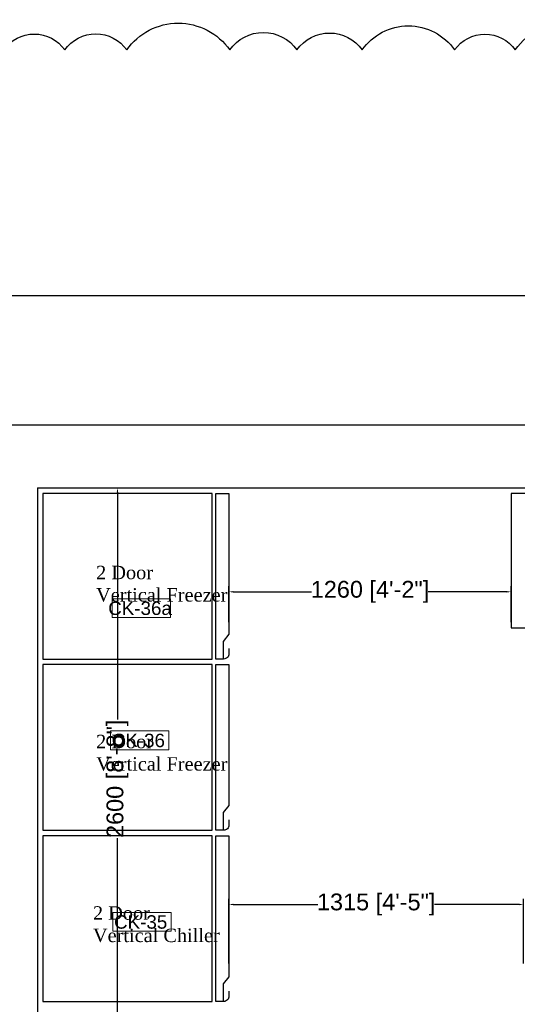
# Model space of a CAD drawing. Header units: millimetres. Extents: x 2985995 to 3127507, y -509231 to -458405.
# Tile 60 of 100: x 3052241 to 3054463, y -466016 to -461617. Entities that reach past the tile are written whole.
import ezdxf

# ---------------------------------------------------------------- set-up
doc = ezdxf.new("R2010")
doc.units = ezdxf.units.MM
doc.header["$LTSCALE"] = 1000
doc.header["$MEASUREMENT"] = 0
doc.header["$PDMODE"] = 3
doc.header["$PDSIZE"] = -1
doc.layers.get('0').update_dxf_attribs({"linetype": 'CONTINUOUS'})
doc.layers.get('Defpoints').update_dxf_attribs({"linetype": 'CONTINUOUS'})
for name, color, linetype in [('A-Wall Full', 201, 'CONTINUOUS'), ('ELECTRICAL', 7, 'CONTINUOUS'), ('Equipment', 5, 'CONTINUOUS'), ('Equipment Name', 7, 'CONTINUOUS')]:
    doc.layers.add(name, color=color, linetype=linetype)
doc.layers.add('Equip No.', color=1, linetype='CONTINUOUS', lineweight=15)
doc.styles.add('Arial', font='arial.ttf')
doc.styles.get("Standard").update_dxf_attribs({"font": 'arial.ttf'})
doc.styles.add('style12', font='BOOKOSI.TTF')
doc.dimstyles.new('TFS-Dim', dxfattribs={"dimtxt": 75, "dimasz": 20, "dimexe": 25, "dimexo": 25, "dimgap": 5, "dimtad": 0, "dimdec": 0, "dimzin": 0, "dimdsep": 46, "dimtxsty": 'Standard', "dimcen": 0.09, "dimclrd": 8, "dimclre": 8, "dimadec": 0, "dimazin": 0, "dimtfac": 1, "dimtdec": 0, "dimtofl": 0, "dimtmove": 0, "dimatfit": 3, "dimldrblk": 'DOT', "dimfxl": 1, "dimtolj": 1, "dimtzin": 0, "dimlwd": -1, "dimlwe": -1, "dimarcsym": 0})

# ---------------------------------------------------------------- blocks, each defined once
blk = doc.blocks.new('A$C22889e60')
at = {"layer": 'Equipment', "linetype": 'Continuous'}
blk.add_lwpolyline([(-94.9, 62.1), (645.1, 62.1), (645.1, 817.2), (-94.9, 817.2)], close=True, dxfattribs=at)
blk.add_lwpolyline([(-48.3, -12.8), (-71.6, -12.8, -0.414214), (-94.9, 10.5), (-94.9, 44.7), (645.1, 44.7), (645.1, -12.8), (16, -12.8), (-16, 12.8), (-94.9, 12.8)], format="xyb", dxfattribs=at)
blk = doc.blocks.new('*D712')
at = {"layer": 'Defpoints', "color": 0, "transparency": 16777216}
for p in [(3053174.7, -464172.7), (3053174.7, -464333.4, 0), (3054434.9, -464333.4, 0)]:
    blk.add_point(p, dxfattribs=at)
at = {"layer": 'Equipment Name', "color": 8, "transparency": 16777216}
for p, q in [((3053174.7, -464308.4), (3053174.7, -464147.7)), ((3053194.7, -464172.7), (3053544.4, -464172.7)), ((3054414.9, -464172.7), (3054065.2, -464172.7)), ((3054434.9, -464308.4), (3054434.9, -464147.7))]:
    blk.add_line(p, q, dxfattribs=at)
for points in [[(3053194.7, -464169.3), (3053194.7, -464176), (3053174.7, -464172.7)], [(3054414.9, -464169.3), (3054414.9, -464176), (3054434.9, -464172.7)]]:
    blk.add_solid(points, dxfattribs=at)
at = {"layer": 'Equipment Name', "color": 0, "transparency": 16777216, "insert": (3053804.8, -464172.7), "char_height": 75, "attachment_point": 5}
blk.add_mtext('\\A1;1260 [4\'-2"]', dxfattribs=at)
blk = doc.blocks.new('_Dot')
at = {"color": 0, "linetype": 'ByBlock', "lineweight": -2}
blk.add_line((-0.5, 0), (-1, 0), dxfattribs=at)
at = {"color": 0, "linetype": 'ByBlock', "const_width": 0.5}
blk.add_lwpolyline([(-0.25, 0, 1), (0.25, 0, 1)], format="xyb", close=True, dxfattribs=at)
blk = doc.blocks.new('*D713')
at = {"layer": 'Defpoints', "color": 0, "transparency": 16777216}
for p in [(3053174.7, -465569.5), (3053174.7, -465858.6, 0), (3054490.2, -465858.6)]:
    blk.add_point(p, dxfattribs=at)
at = {"layer": 'Equipment Name', "color": 8, "transparency": 16777216}
for p, q in [((3053174.7, -465833.6), (3053174.7, -465544.5)), ((3054490.2, -465833.6), (3054490.2, -465544.5)), ((3053194.7, -465569.5), (3053572, -465569.5)), ((3054470.2, -465569.5), (3054092.9, -465569.5))]:
    blk.add_line(p, q, dxfattribs=at)
for points in [[(3053194.7, -465566.2), (3053194.7, -465572.9), (3053174.7, -465569.5)], [(3054470.2, -465566.2), (3054470.2, -465572.9), (3054490.2, -465569.5)]]:
    blk.add_solid(points, dxfattribs=at)
at = {"layer": 'Equipment Name', "color": 0, "transparency": 16777216, "insert": (3053832.5, -465569.5), "char_height": 75, "attachment_point": 5}
blk.add_mtext('\\A1;1315 [4\'-5"]', dxfattribs=at)
blk = doc.blocks.new('*D722')
at = {"layer": 'Defpoints', "color": 0, "transparency": 16777216}
for p in [(3052319.7, -463708.1, 0), (3052677.3, -463708.1), (3052344.7, -466307.9, 0)]:
    blk.add_point(p, dxfattribs=at)
at = {"layer": 'ELECTRICAL', "color": 8, "transparency": 16777216}
for p, q in [((3052344.7, -463708.1), (3052702.3, -463708.1)), ((3052677.3, -463728.1), (3052677.3, -464743.4)), ((3052677.3, -466287.9), (3052677.3, -465272.6)), ((3052369.7, -466307.9), (3052702.3, -466307.9))]:
    blk.add_line(p, q, dxfattribs=at)
for points in [[(3052674, -463728.1), (3052680.6, -463728.1), (3052677.3, -463708.1)], [(3052674, -466287.9), (3052680.6, -466287.9), (3052677.3, -466307.9)]]:
    blk.add_solid(points, dxfattribs=at)
at = {"layer": 'ELECTRICAL', "color": 0, "transparency": 16777216, "insert": (3052677.3, -465008), "char_height": 75, "attachment_point": 5, "rotation": 90}
blk.add_mtext('\\A1;2600 [8\'-8"]', dxfattribs=at)

msp = doc.modelspace()

# ---------------------------------------------------------------- linework, layer by layer
at = {"layer": 'A-Wall Full'}
for p, q in [((3057139.74129, -463428.12209, 0), (3049279.74129, -463428.12209, 0)), ((3052319.74129, -463708.12209, 0), (3052319.74129, -471388.12209, 0)), ((3052319.74129, -463708.12209, 0), (3056859.74129, -463708.12209, 0))]:
    msp.add_line(p, q, dxfattribs=at)
at = {"layer": 'Equip No.', "elevation": 0}
for points in [[(3052654.16743, -464203.93567), (3052913.93596, -464203.93567), (3052913.93596, -464287.35819), (3052654.16743, -464287.35819)], [(3052646.67725, -464794.5307), (3052906.44578, -464794.5307), (3052906.44578, -464877.95322), (3052646.67725, -464877.95322)], [(3052656.98232, -465605.60529), (3052916.75085, -465605.60529), (3052916.75085, -465689.02781), (3052656.98232, -465689.02781)]]:
    msp.add_lwpolyline(points, close=True, dxfattribs=at)
at = {"layer": 'Equipment'}
msp.add_lwpolyline([(3052169.25624, -461751.74954, -0.52056705), (3052442.0673, -461751.74954, -0.52056705), (3052718.98819, -461751.74954, -0.52056705), (3053178.62136, -461751.74954, -0.52056705), (3053478.85838, -461751.74954, -0.52056705), (3053769.62246, -461751.74954, -0.52056705), (3054182.84308, -461751.74954, -0.52056705), (3054453.23708, -461751.74954, -0.52056705), (3054958.59104, -461751.74954, -0.52056705), (3055366.09046, -461751.74954, -0.52056705), (3055633.48143, -461751.74954, -0.52056705), (3055993.41266, -461751.74954, -0.52056705), (3056478.69765, -461751.74954, -0.52056705), (3056986.69655, -461751.74954, -0.52056705), (3057407.2172, -461751.74954, -0.52056705), (3057683.99973, -461751.74954, -0.52056705), (3058203.03413, -461751.74954, -0.52056705), (3058651.17606, -461751.74954, -0.52056705)], format="xyb", dxfattribs=at)
msp.add_lwpolyline([(3020994.08628, -462848.64634), (3076273.67307, -462848.64634), (3076273.67307, -473790.449), (3020994.08628, -473790.449)], close=True, dxfattribs=at)
at = {"layer": 'Equipment', "elevation": 0}
msp.add_lwpolyline([(3054434.87326, -464333.3953), (3055734.79773, -464333.3953), (3055734.79773, -463733.12209), (3054434.87326, -463733.12209)], close=True, dxfattribs=at)

# ---------------------------------------------------------------- block references
at = {"layer": 'Equipment', "rotation": 90}
for p in [(3053161.95825, -464378.23634, 0), (3053161.95825, -465143.23634, 0), (3053161.95825, -465908.23634, 0)]:
    msp.add_blockref('A$C22889e60', p, dxfattribs=at)

# ---------------------------------------------------------------- texts
at = {"layer": 'Equip No.', "color": 7, "char_height": 60, "attachment_point": 1, "style": 'Arial'}
for s, insert in [('\\pxqc;CK-36a', (3052408.41864, -464216.09695, 1117.38829)), ('\\pxqc;CK-36', (3052400.92846, -464806.69197, 1117.38829)), ('\\pxqc;CK-35', (3052411.23352, -465617.76657, 1117.38829))]:
    msp.add_mtext_dynamic_manual_height_columns(s, width=739.3571968, gutter_width=15, heights=[46.53479], dxfattribs=dict(at, insert=insert))
at = {"layer": 'Equipment Name', "color": 0, "char_height": 60, "width": 595.0535244, "attachment_point": 7, "style": 'style12'}
for s, insert in [('2 Door \\PVertical Freezer', (3052581.96105, -464217.70314)), ('2 Door \\PVertical Freezer', (3052581.96105, -464972.93187)), ('2 Door \\PVertical Chiller', (3052567.91239, -465739.01212))]:
    msp.add_mtext(s, dxfattribs=dict(at, insert=insert))

# ---------------------------------------------------------------- dimensions: what is measured, and where the dimension line sits
at = {"layer": 'ELECTRICAL'}
dim = msp.add_linear_dim(base=(3052677.30973, -463708.12209), p1=(3052344.74129, -466307.90385, 0), p2=(3052319.74129, -463708.12209, 0), angle=90, dimstyle='TFS-Dim', dxfattribs=at)
dim.commit()
dim.dimension.update_dxf_attribs({"geometry": '*D722', "text_midpoint": (3052677.30973, -465008.01297)})
at = {"layer": 'Equipment Name'}
for base, p1, p2, picture, middle in [((3053174.74129, -464172.65224), (3054434.87326, -464333.3953, 0), (3053174.74129, -464333.3953, 0), '*D712', (3053804.80728, -464172.65224)), ((3053174.74129, -465569.54063), (3054490.16035, -465858.59092), (3053174.74129, -465858.59092, 0), '*D713', (3053832.45082, -465569.54063))]:
    dim = msp.add_linear_dim(base=base, p1=p1, p2=p2, dimstyle='TFS-Dim', dxfattribs=at)
    dim.commit()
    dim.dimension.update_dxf_attribs({"geometry": picture, "text_midpoint": middle})

doc.saveas('drawing.dxf')
